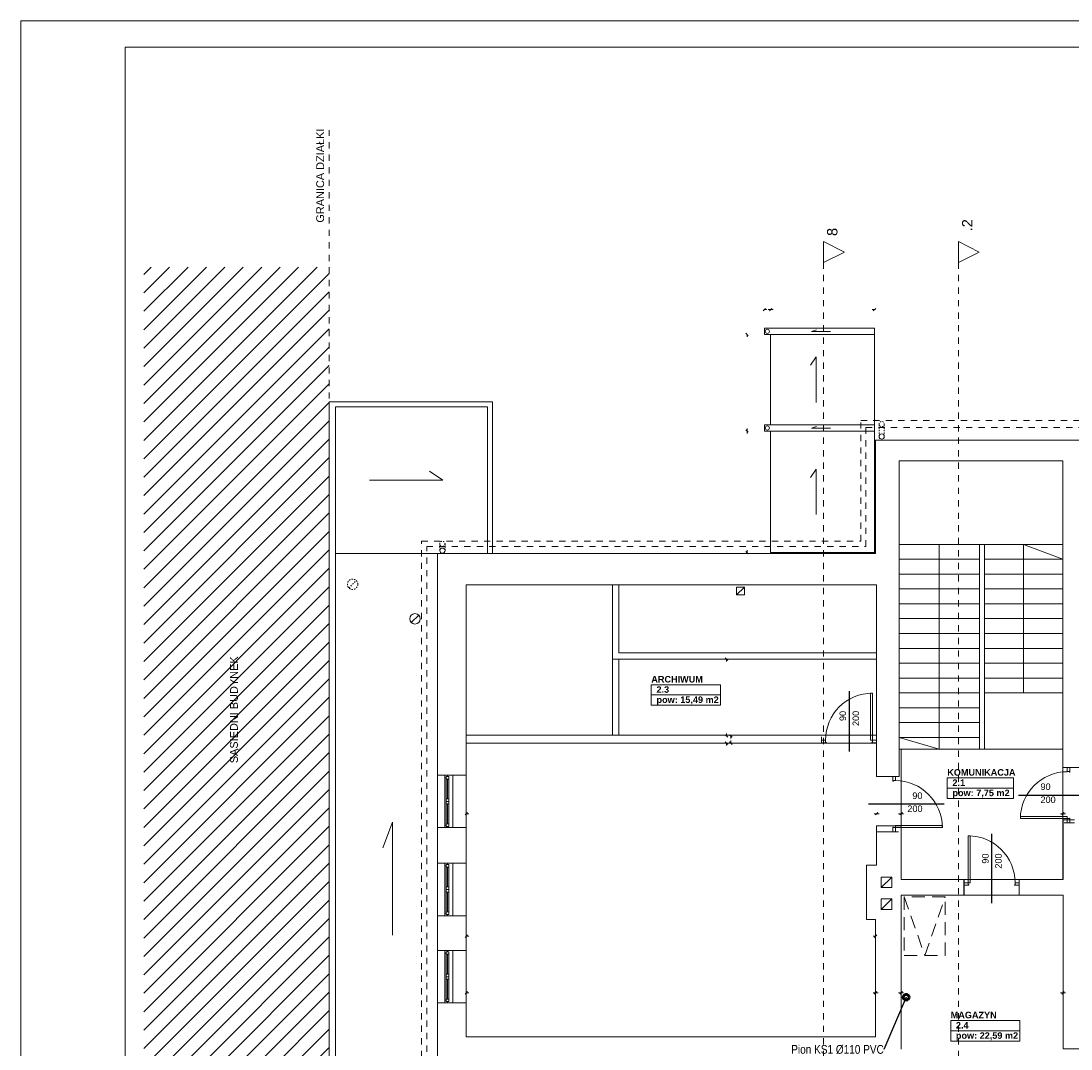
# Model space of a CAD drawing. Header units: millimetres. Extents: x 204754 to 499005, y -178579 to -103222.
# Tile 121 of 178: x 291634 to 311776, y -135940 to -116221. Entities that reach past the tile are written whole.
import ezdxf
from ezdxf import colors
from ezdxf.entities.mleader import LeaderData, LeaderLine
from ezdxf.enums import TextEntityAlignment as Align
from ezdxf.math import Vec2, Vec3

# ---------------------------------------------------------------- set-up
doc = ezdxf.new("R2010")
doc.units = ezdxf.units.MM
doc.header["$MEASUREMENT"] = 0
for name, pattern in [('2', [50, 25, -25]), ('Przerywana', [240, 120, -120]), ('Przerywana długa', [390, 250, -140])]:
    doc.linetypes.add(name, pattern=pattern)
doc.layers.get('0').update_dxf_attribs({"color": 252, "lineweight": 5})
for name, color, linetype, lineweight in [('840-G Znaczniki ogólne_Nr_pióra__3', 252, 'Continuous', 5), ('IS_KS', 34, 'Continuous', 60), ('IS_opisy', 7, 'Continuous', 35), ('Nowe_! NAZWY POM', 252, 'Continuous', 5), ('Nowe_! NAZWY POM_Nr_pióra__19', 252, 'Continuous', 5), ('Nowe_! Tabelka_Nr_pióra__19', 252, 'Continuous', 5), ('Nowe_! Tabelka_Nr_pióra__7', 252, 'Continuous', 5), ('Nowe_220-A Ściany_Nr_pióra__112', 252, 'Continuous', 5), ('Nowe_220-A Ściany_Nr_pióra__93', 252, 'Continuous', 5), ('Nowe_810-G Ogólne_Nr_pióra__187', 252, 'Continuous', 5), ('Nowe_820-G Rysunki Obrazki_Nr_pióra__24', 252, 'Continuous', 5), ('Nowe_820-G Rysunki Obrazki_Nr_pióra__57', 252, 'Continuous', 5), ('Nowe_820-G Rysunki Obrazki_Nr_pióra__84', 252, 'Continuous', 5), ('Nowe_Drzwi ARCHICAD_Nr_pióra__168', 252, 'Continuous', 5), ('Nowe_Metryczki pomieszczeń ARCHICADa_Nr_pióra__13', 252, 'Continuous', 5), ('Nowe_Nowe_220(1)-A Ściany zewnętrzne_Nr_pióra__103', 252, 'Continuous', 5), ('Nowe_Nowe_220(1)-A Ściany zewnętrzne_Nr_pióra__23', 252, 'Continuous', 5), ('Nowe_Nowe_220(1)-A Ściany zewnętrzne_Nr_pióra__3', 252, 'Continuous', 5), ('Nowe_Nowe_220(1)-A Ściany zewnętrzne_Nr_pióra__57', 252, 'Continuous', 5), ('Nowe_Nowe_220(1)-A Ściany zewnętrzne_Nr_pióra__84', 252, 'Continuous', 5), ('Nowe_Okna ARCHICADa_Nr_pióra__112', 252, 'Continuous', 5), ('Nowe_Okna ARCHICADa_Nr_pióra__23', 252, 'Continuous', 5), ('Nowe_Okna ARCHICADa_Nr_pióra__3', 252, 'Continuous', 5), ('Nowe_TABELKA_Nr_pióra__3', 252, 'Continuous', 5), ('Nowe_Znaczniki drzwi ARCHICADa', 252, 'Continuous', 5), ('Nowe_Znaczniki drzwi ARCHICADa_Nr_pióra__111', 252, 'Continuous', 5), ('Nowe_Znaczniki drzwi ARCHICADa_Nr_pióra__141', 252, 'Continuous', 5)]:
    doc.layers.add(name, color=color, linetype=linetype, lineweight=lineweight)
doc.styles.add('GENERATED_STYLE_1', font='arial.ttf')
doc.styles.add('GENERATED_STYLE_2', font='arialbd.ttf')
doc.styles.add('GENERATED_STYLE_4', font='arial.ttf')
doc.styles.add('Opisowy', font='arial.ttf')

# ---------------------------------------------------------------- blocks, each defined once
blk = doc.blocks.new('ARCHIWUM_2.3_33', base_point=(304388, -129051))
at = {"layer": 'Nowe_Metryczki pomieszczeń ARCHICADa_Nr_pióra__13', "color": 7, "linetype": 'Continuous', "lineweight": 13}
for p, q in [((303725, -128953), (303725, -129346)), ((303725, -128953), (305051, -128953)), ((305051, -128953), (305051, -129346)), ((303725, -129149), (305051, -129149)), ((303725, -129346), (305051, -129346))]:
    blk.add_line(p, q, dxfattribs=at)
at = {"layer": 'Nowe_Metryczki pomieszczeń ARCHICADa_Nr_pióra__13', "color": 7, "lineweight": 13, "style": 'GENERATED_STYLE_2'}
for tag, p in [('ROOM_NAME', (303725, -128785)), ('ROOM_NUMBER', (303825, -128982)), ('ROOM_CALC_AREA', (303825, -129178))]:
    blk.add_attdef(tag, text='', height=125, dxfattribs=at).set_placement(p, align=Align.TOP_LEFT)
blk = doc.blocks.new('MAGAZYN_2.4_34', base_point=(310131, -135492))
at = {"layer": 'Nowe_Metryczki pomieszczeń ARCHICADa_Nr_pióra__13', "color": 7, "linetype": 'Continuous', "lineweight": 13}
for p, q in [((309468, -135394), (309468, -135787)), ((309468, -135394), (310794, -135394)), ((310794, -135394), (310794, -135787)), ((309468, -135590), (310794, -135590)), ((309468, -135787), (310794, -135787))]:
    blk.add_line(p, q, dxfattribs=at)
at = {"layer": 'Nowe_Metryczki pomieszczeń ARCHICADa_Nr_pióra__13', "color": 7, "lineweight": 13, "style": 'GENERATED_STYLE_2'}
for tag, p in [('ROOM_NAME', (309468, -135226)), ('ROOM_NUMBER', (309568, -135422)), ('ROOM_CALC_AREA', (309568, -135619))]:
    blk.add_attdef(tag, text='', height=125, dxfattribs=at).set_placement(p, align=Align.TOP_LEFT)
blk = doc.blocks.new('KOMUNIKACJA_2.1_35', base_point=(310039, -130838))
at = {"layer": 'Nowe_Metryczki pomieszczeń ARCHICADa_Nr_pióra__13', "color": 7, "linetype": 'Continuous', "lineweight": 13}
for p, q in [((309402, -130740), (309402, -131133)), ((309402, -130740), (310676, -130740)), ((310676, -130740), (310676, -131133)), ((309402, -130936), (310676, -130936)), ((309402, -131133), (310676, -131133))]:
    blk.add_line(p, q, dxfattribs=at)
at = {"layer": 'Nowe_Metryczki pomieszczeń ARCHICADa_Nr_pióra__13', "color": 7, "lineweight": 13, "style": 'GENERATED_STYLE_2'}
for tag, p in [('ROOM_NAME', (309402, -130572)), ('ROOM_NUMBER', (309502, -130769)), ('ROOM_CALC_AREA', (309502, -130965))]:
    blk.add_attdef(tag, text='', height=125, dxfattribs=at).set_placement(p, align=Align.TOP_LEFT)
blk = doc.blocks.new('D Marker 11_2')
at = {"layer": 'Nowe_Znaczniki drzwi ARCHICADa_Nr_pióra__111', "color": 7, "linetype": 'Continuous', "lineweight": 25}
blk.add_line((0, 876), (0, -279), dxfattribs=at)
at = {"layer": 'Nowe_Znaczniki drzwi ARCHICADa_Nr_pióra__141', "color": 7, "lineweight": 25, "style": 'GENERATED_STYLE_1'}
for tag, p in [('AC_MarkerText_4', (-20, 305)), ('AC_WIDO_B_SIZE', (230, 210))]:
    blk.add_attdef(tag, text='', height=125, rotation=90, dxfattribs=at).set_placement(p, align=Align.BOTTOM_LEFT)
blk = doc.blocks.new('D Marker 11_9')
at = {"layer": 'Nowe_Znaczniki drzwi ARCHICADa_Nr_pióra__111', "color": 7, "linetype": 'Continuous', "lineweight": 25}
blk.add_line((0, -1296), (0, 154), dxfattribs=at)
at = {"layer": 'Nowe_Znaczniki drzwi ARCHICADa_Nr_pióra__141', "color": 7, "lineweight": 25, "style": 'GENERATED_STYLE_1'}
for tag, p in [('AC_WIDO_B_SIZE', (-230, -548)), ('AC_MarkerText_4', (20, -643))]:
    blk.add_attdef(tag, text='', height=125, rotation=270, dxfattribs=at).set_placement(p, align=Align.BOTTOM_LEFT)
blk = doc.blocks.new('D Marker 11_10')
at = {"layer": 'Nowe_Znaczniki drzwi ARCHICADa_Nr_pióra__111', "color": 7, "linetype": 'Continuous', "lineweight": 25}
blk.add_line((0, -1076), (0, 154), dxfattribs=at)
at = {"layer": 'Nowe_Znaczniki drzwi ARCHICADa_Nr_pióra__141', "color": 7, "lineweight": 25, "style": 'GENERATED_STYLE_1'}
for tag, p in [('AC_MarkerText_4', (-20, -613)), ('AC_WIDO_B_SIZE', (230, -613))]:
    blk.add_attdef(tag, text='', height=125, rotation=90, dxfattribs=at).set_placement(p, align=Align.BOTTOM_LEFT)
blk = doc.blocks.new('D Marker 11_11')
at = {"layer": 'Nowe_Znaczniki drzwi ARCHICADa_Nr_pióra__111', "color": 7, "linetype": 'Continuous', "lineweight": 25}
blk.add_line((0, -1176), (0, 154), dxfattribs=at)
at = {"layer": 'Nowe_Znaczniki drzwi ARCHICADa_Nr_pióra__141', "color": 7, "lineweight": 25, "style": 'GENERATED_STYLE_1'}
for tag, p in [('AC_WIDO_B_SIZE', (-230, -428)), ('AC_MarkerText_4', (20, -523))]:
    blk.add_attdef(tag, text='', height=125, rotation=270, dxfattribs=at).set_placement(p, align=Align.BOTTOM_LEFT)
blk = doc.blocks.new('podkład 20251118')
at = {"color": 252, "lineweight": 5}
for p, q in [((307028, -120453), (307028, -120853)), ((307428, -120653), (307028, -120453)), ((309617, -120453), (309617, -120853)), ((310017, -120653), (309617, -120453)), ((307028, -120853), (307428, -120653)), ((309617, -120853), (310017, -120653))]:
    blk.add_line(p, q, dxfattribs=at)
at = {"color": 252, "linetype": 'Continuous', "lineweight": 5}
for p, q in [((305918, -121733), (305870, -121781)), ((305894, -121757), (305941, -121757)), ((306014, -121757), (305966, -121757)), ((305990, -121781), (306038, -121733)), ((306038, -121733), (305990, -121781)), ((306014, -121757), (306061, -121757)), ((308008, -121757), (307960, -121757)), ((307984, -121781), (308031, -121733)), ((305584, -122258), (305537, -122210)), ((305561, -122234), (305561, -122281)), ((305584, -124111), (305537, -124064)), ((305537, -124064), (305584, -124111)), ((305561, -124088), (305561, -124040)), ((305561, -124088), (305561, -124135)), ((305537, -126395), (305584, -126442)), ((305561, -126418), (305561, -126371)), ((305191, -128485), (305144, -128438)), ((305168, -128461), (305168, -128509)), ((305144, -129911), (305191, -129958)), ((305168, -129934), (305168, -129887)), ((305275, -129958), (305227, -129911)), ((305191, -130096), (305144, -130048)), ((305168, -130072), (305168, -130119)), ((305227, -130048), (305275, -130096)), ((305251, -129934), (305251, -129982)), ((305251, -130072), (305251, -130024)), ((300201, -131402), (300153, -131449)), ((300177, -131426), (300225, -131426)), ((308048, -131426), (308001, -131426)), ((308024, -131449), (308072, -131402)), ((308072, -131402), (308024, -131449)), ((308048, -131426), (308096, -131426)), ((308517, -131426), (308470, -131426)), ((308493, -131449), (308541, -131402)), ((308541, -131402), (308493, -131449)), ((308517, -131426), (308565, -131426)), ((311625, -131426), (311577, -131426)), ((311601, -131449), (311648, -131402)), ((311648, -131402), (311601, -131449)), ((311625, -131426), (311672, -131426)), ((300201, -133751), (300153, -133799)), ((300177, -133775), (300225, -133775)), ((308027, -133775), (307980, -133775)), ((308003, -133799), (308051, -133751)), ((300201, -134840), (300153, -134888)), ((300177, -134864), (300225, -134864)), ((308027, -134864), (307980, -134864)), ((308003, -134888), (308051, -134840)), ((308051, -134840), (308003, -134888)), ((308027, -134864), (308075, -134864)), ((308517, -134864), (308470, -134864)), ((308493, -134888), (308541, -134840)), ((308541, -134840), (308493, -134888)), ((308517, -134864), (308565, -134864)), ((311625, -134864), (311577, -134864)), ((311601, -134888), (311648, -134840)), ((311648, -134840), (311601, -134888)), ((311625, -134864), (311672, -134864))]:
    blk.add_line(p, q, dxfattribs=at)
at = {"layer": '840-G Znaczniki ogólne_Nr_pióra__3', "color": 252, "linetype": 'Continuous', "lineweight": 5}
for p, q in [((307028, -120453), (307028, -120853)), ((307428, -120653), (307028, -120453)), ((309617, -120453), (309617, -120853)), ((310017, -120653), (309617, -120453)), ((307028, -120853), (307428, -120653)), ((309617, -120853), (310017, -120653))]:
    blk.add_line(p, q, dxfattribs=at)
at = {"layer": '840-G Znaczniki ogólne_Nr_pióra__3', "color": 252, "linetype": 'Przerywana', "lineweight": 5}
for p, q in [((307028, -120853), (307028, -143189)), ((309617, -120853), (309617, -143189))]:
    blk.add_line(p, q, dxfattribs=at)
at = {"layer": 'Nowe_! NAZWY POM_Nr_pióra__19', "color": 252, "linetype": 'Continuous', "lineweight": 5}
for p, q in [((302983, -127038), (300177, -127038)), ((300177, -127038), (300177, -129772)), ((302983, -128461), (302983, -127038)), ((308048, -128461), (302983, -128461)), ((308048, -129922), (308048, -128461)), ((300177, -129772), (300177, -129922)), ((300177, -129922), (308048, -129922)), ((311618, -130190), (308517, -130190)), ((308517, -130190), (308517, -132690)), ((311618, -132690), (311618, -130190)), ((308517, -132690), (311618, -132690)), ((311625, -132990), (308517, -132990)), ((308517, -132990), (308517, -135945)), ((311625, -135935), (311625, -132990)), ((319017, -135935), (311625, -135935))]:
    blk.add_line(p, q, dxfattribs=at)
at = {"layer": 'Nowe_! Tabelka_Nr_pióra__19', "color": 252, "linetype": 'Continuous', "lineweight": 5}
for p in [(333634, -116221), (291634, -145921)]:
    blk.add_line(p, (291634, -116221), dxfattribs=at)
at = {"layer": 'Nowe_! Tabelka_Nr_pióra__7', "color": 252, "linetype": 'Continuous', "lineweight": 5}
for p in [(333134, -116721), (293634, -145421)]:
    blk.add_line(p, (293634, -116721), dxfattribs=at)
at = {"layer": 'Nowe_220-A Ściany_Nr_pióra__112', "color": 252, "linetype": 'Continuous', "lineweight": 5}
for p, q in [((299816, -130686), (299766, -130686)), ((299916, -130686), (299816, -130686)), ((299816, -131694), (299766, -131694)), ((299916, -131694), (299816, -131694)), ((299816, -132376), (299766, -132376)), ((299916, -132376), (299816, -132376)), ((299816, -133384), (299766, -133384)), ((299916, -133384), (299816, -133384)), ((299816, -134049), (299766, -134049)), ((299916, -134049), (299816, -134049)), ((299816, -135056), (299766, -135056)), ((299916, -135056), (299816, -135056))]:
    blk.add_line(p, q, dxfattribs=at)
at = {"layer": 'Nowe_220-A Ściany_Nr_pióra__93', "color": 252, "linetype": 'Continuous', "lineweight": 5}
for p, q in [((306988, -129954), (306988, -130014)), ((306988, -130014), (306988, -130064)), ((306988, -130064), (306988, -130079)), ((308048, -129954), (308048, -130014)), ((308048, -130014), (308048, -130064)), ((308048, -130064), (308048, -130079)), ((308358, -130712), (308048, -130712)), ((308408, -130712), (308358, -130712)), ((308468, -130712), (308408, -130712)), ((311645, -130540), (311705, -130540)), ((311705, -130540), (311755, -130540)), ((311755, -130540), (311845, -130540)), ((311645, -131600), (311705, -131600)), ((311705, -131600), (311755, -131600)), ((311755, -131600), (311845, -131600)), ((308358, -131772), (308048, -131772)), ((308408, -131772), (308358, -131772)), ((308468, -131772), (308408, -131772)), ((309723, -132690), (309723, -132750)), ((310783, -132690), (310783, -132750)), ((309723, -132750), (309723, -132800)), ((309723, -132800), (309723, -132990)), ((310783, -132750), (310783, -132800)), ((310783, -132800), (310783, -132990))]:
    blk.add_line(p, q, dxfattribs=at)
at = {"layer": 'Nowe_810-G Ogólne_Nr_pióra__187', "color": 252, "linetype": 'Continuous', "lineweight": 5}
for p, q in [((293989, -121083), (294131, -120941)), ((293989, -121436), (294484, -120941)), ((293989, -121790), (294838, -120941)), ((293989, -122143), (295192, -120941)), ((293989, -122497), (295545, -120941)), ((293989, -122850), (295899, -120941)), ((293989, -123204), (296252, -120941)), ((293989, -123557), (296606, -120941)), ((293989, -123911), (296959, -120941)), ((293989, -124265), (297313, -120941)), ((293989, -124618), (297545, -121062)), ((293989, -124972), (297545, -121415)), ((293989, -125325), (297545, -121769)), ((293989, -125679), (297545, -122123)), ((293989, -126032), (297545, -122476)), ((293989, -126386), (297545, -122830)), ((293989, -126739), (297545, -123183)), ((293989, -127093), (297545, -123537)), ((293989, -127447), (297545, -123890)), ((293989, -127800), (297545, -124244)), ((293989, -128154), (297545, -124597)), ((293989, -128507), (297545, -124951)), ((293989, -128861), (297545, -125305)), ((293989, -129214), (297545, -125658)), ((293989, -129568), (297545, -126012)), ((293989, -129921), (297545, -126365)), ((293989, -130275), (297545, -126719)), ((293989, -130629), (297545, -127072)), ((293989, -130982), (297545, -127426)), ((293989, -131336), (297545, -127779)), ((293989, -131689), (297545, -128133)), ((293989, -132043), (297545, -128487)), ((293989, -132396), (297545, -128840)), ((293989, -132750), (297545, -129194)), ((293989, -133103), (297545, -129547)), ((293989, -133457), (297545, -129901)), ((293989, -133811), (297545, -130254)), ((293989, -134164), (297545, -130608)), ((293989, -134518), (297545, -130961)), ((293989, -134871), (297545, -131315)), ((293989, -135225), (297545, -131668)), ((293989, -135578), (297545, -132022)), ((293989, -135932), (297545, -132376)), ((293989, -136285), (297545, -132729)), ((293989, -136639), (297545, -133083)), ((293989, -136993), (297545, -133436)), ((293989, -137346), (297545, -133790)), ((293989, -137700), (297545, -134143)), ((293989, -138053), (297545, -134497)), ((293989, -138407), (297545, -134850)), ((293989, -138760), (297545, -135204)), ((293989, -139114), (297545, -135558)), ((294094, -139362), (297545, -135911))]:
    blk.add_line(p, q, dxfattribs=at)
at = {"layer": 'Nowe_820-G Rysunki Obrazki_Nr_pióra__24', "color": 7, "linetype": 'Continuous', "lineweight": 15}
for p, q in [((305977, -126438), (306074, -126438)), ((299121, -127759), (299263, -127617))]:
    blk.add_line(p, q, dxfattribs=at)
at = {"layer": 'Nowe_820-G Rysunki Obrazki_Nr_pióra__24', "color": 7, "linetype": '2', "lineweight": 15}
blk.add_line((297924, -127097), (298066, -126955), dxfattribs=at)
blk.add_circle((297995, -127026), 100, dxfattribs=at)
at = {"layer": 'Nowe_820-G Rysunki Obrazki_Nr_pióra__24', "color": 7, "linetype": 'Continuous', "lineweight": 15}
blk.add_circle((299192, -127688), 100, dxfattribs=at)
at = {"layer": 'Nowe_820-G Rysunki Obrazki_Nr_pióra__57', "color": 252, "linetype": 'Continuous', "lineweight": 5}
for p, q in [((308008, -122234), (306014, -122234)), ((306014, -122234), (306014, -123968)), ((308008, -124088), (308008, -122234)), ((306014, -123928), (306014, -123968)), ((306014, -124088), (306014, -126418)), ((306014, -124088), (308008, -124088)), ((308008, -124088), (308008, -126270)), ((308008, -124438), (308008, -126438))]:
    blk.add_line(p, q, dxfattribs=at)
at = {"layer": 'Nowe_820-G Rysunki Obrazki_Nr_pióra__84', "color": 252, "linetype": 'Continuous', "lineweight": 5}
for p, q in [((305894, -122114), (305894, -122234)), ((305894, -122114), (308008, -122114)), ((305894, -122234), (306027, -122234)), ((308008, -122114), (308008, -122234)), ((305894, -123968), (308008, -123968)), ((305894, -123968), (305894, -124088)), ((306014, -124088), (305894, -124088)), ((306014, -126418), (308008, -126418))]:
    blk.add_line(p, q, dxfattribs=at)
for centre in [(305951, -122175), (305951, -124029)]:
    blk.add_circle(centre, 40, dxfattribs=at)
at = {"layer": 'Nowe_Drzwi ARCHICAD_Nr_pióra__168', "color": 252, "linetype": 'Continuous', "lineweight": 5}
for p, q in [((307968, -129114), (307928, -129114)), ((307928, -129114), (307928, -130014)), ((307968, -130014), (307968, -129114)), ((306988, -130014), (306988, -130064)), ((307068, -130014), (306988, -130014)), ((306988, -130014), (306988, -130064)), ((306988, -130064), (307068, -130064)), ((307068, -130054), (307068, -130014)), ((307078, -130054), (307068, -130054)), ((307068, -130064), (307078, -130064)), ((307078, -130064), (307078, -130054)), ((307928, -130014), (307968, -130014)), ((307968, -130054), (307958, -130054)), ((307958, -130054), (307958, -130064)), ((307958, -130064), (307968, -130064)), ((307968, -130014), (307968, -130054)), ((308048, -130014), (307968, -130014)), ((307968, -130064), (308048, -130064)), ((308048, -130064), (308048, -130014)), ((308048, -130014), (308048, -130064)), ((308408, -130712), (308358, -130712)), ((308358, -130712), (308358, -130792)), ((308408, -130712), (308358, -130712)), ((308408, -130792), (308408, -130712)), ((311705, -130540), (311755, -130540)), ((311705, -130620), (311705, -130540)), ((311705, -130540), (311755, -130540)), ((311745, -130620), (311705, -130620)), ((311745, -130630), (311745, -130620)), ((311755, -130630), (311745, -130630)), ((311755, -130540), (311755, -130620)), ((311755, -130620), (311755, -130630)), ((308358, -130792), (308358, -130802)), ((308358, -130802), (308368, -130802)), ((308368, -130792), (308408, -130792)), ((308368, -130802), (308368, -130792)), ((310805, -131520), (310805, -131480)), ((310805, -131480), (311705, -131480)), ((311705, -131520), (310805, -131520)), ((311705, -131480), (311705, -131520)), ((311705, -131520), (311745, -131520)), ((311705, -131600), (311705, -131520)), ((311745, -131520), (311745, -131510)), ((311745, -131510), (311755, -131510)), ((311755, -131510), (311755, -131520)), ((311755, -131520), (311755, -131600)), ((308368, -131682), (308358, -131682)), ((308358, -131682), (308358, -131692)), ((308358, -131692), (308358, -131772)), ((308368, -131692), (308368, -131682)), ((308408, -131692), (308368, -131692)), ((309308, -131652), (308408, -131652)), ((308408, -131652), (308408, -131692)), ((308408, -131772), (308408, -131692)), ((308408, -131692), (309308, -131692)), ((309308, -131692), (309308, -131652)), ((311755, -131600), (311705, -131600)), ((311705, -131600), (311755, -131600)), ((308358, -131772), (308408, -131772)), ((308408, -131772), (308358, -131772)), ((309803, -131850), (309843, -131850)), ((309803, -132750), (309803, -131850)), ((309843, -131850), (309843, -132750)), ((309723, -132800), (309723, -132750)), ((309723, -132750), (309803, -132750)), ((309723, -132750), (309723, -132800)), ((309803, -132800), (309723, -132800)), ((309803, -132750), (309803, -132790)), ((309843, -132750), (309803, -132750)), ((309803, -132790), (309813, -132790)), ((309813, -132800), (309803, -132800)), ((309813, -132790), (309813, -132800)), ((310693, -132800), (310693, -132790)), ((310693, -132790), (310703, -132790)), ((310703, -132800), (310693, -132800)), ((310703, -132790), (310703, -132750)), ((310703, -132750), (310783, -132750)), ((310783, -132800), (310703, -132800)), ((310783, -132750), (310783, -132800)), ((310783, -132750), (310783, -132800))]:
    blk.add_line(p, q, dxfattribs=at)
for centre, major_axis, start_param, end_param in [((307968, -130014), (-636, 636), -0.785398, 0.785398), ((308408, -131692), (636, 636), 5.497787, 7.068583)]:
    blk.add_ellipse(centre, major_axis=major_axis, ratio=1, start_param=start_param, end_param=end_param, dxfattribs=at)
at = {"layer": 'Nowe_Drzwi ARCHICAD_Nr_pióra__168', "color": 252, "linetype": 'Continuous', "lineweight": 5, "extrusion": (0, 0, -1)}
for centre, major_axis, start_param, end_param in [((311705, -131520), (-636, 636), 5.497787, 7.068583), ((309803, -132750), (636, 636), -0.785398, 0.785398)]:
    blk.add_ellipse(centre, major_axis=major_axis, ratio=1, start_param=start_param, end_param=end_param, dxfattribs=at)
at = {"layer": 'Nowe_Nowe_220(1)-A Ściany zewnętrzne_Nr_pióra__103', "color": 252, "linetype": 'Przerywana', "lineweight": 5}
for p, q in [((307743, -126200), (307743, -123885)), ((307743, -123885), (312353, -123885)), ((307743, -126200), (307743, -123885)), ((307843, -126300), (307843, -124018)), ((307843, -124018), (312253, -124018)), ((307843, -126300), (307843, -124018)), ((299317, -139692), (299317, -126200)), ((299317, -126200), (307743, -126200)), ((299417, -139592), (299417, -126300)), ((299417, -126300), (307843, -126300))]:
    blk.add_line(p, q, dxfattribs=at)
at = {"layer": 'Nowe_Nowe_220(1)-A Ściany zewnętrzne_Nr_pióra__103', "color": 252, "linetype": '2', "lineweight": 5}
for p, q in [((308095, -124191), (308095, -123953)), ((308195, -124191), (308195, -123953)), ((299668, -126380), (299668, -126250)), ((299768, -126380), (299768, -126250))]:
    blk.add_line(p, q, dxfattribs=at)
for centre in [(308145, -123953), (299718, -126250)]:
    blk.add_circle(centre, 50, dxfattribs=at)
at = {"layer": 'Nowe_Nowe_220(1)-A Ściany zewnętrzne_Nr_pióra__23', "color": 252, "linetype": 'Przerywana', "lineweight": 5}
blk.add_line((297545, -143625), (297545, -118317), dxfattribs=at)
at = {"layer": 'Nowe_Nowe_220(1)-A Ściany zewnętrzne_Nr_pióra__3', "color": 252, "linetype": 'Continuous', "lineweight": 5}
for p, q in [((305510, -127081), (305360, -127081)), ((305360, -127081), (305360, -127231)), ((305360, -127231), (305510, -127081)), ((305510, -127231), (305510, -127081)), ((305360, -127231), (305510, -127231)), ((308337, -132642), (308137, -132642)), ((308137, -132642), (308137, -132842)), ((308137, -132842), (308337, -132642)), ((308337, -132842), (308337, -132642)), ((308137, -132842), (308337, -132842)), ((308337, -133062), (308137, -133062)), ((308137, -133062), (308137, -133262)), ((308137, -133262), (308337, -133062)), ((308337, -133262), (308337, -133062)), ((308137, -133262), (308337, -133262))]:
    blk.add_line(p, q, dxfattribs=at)
for centre in [(308145, -124191), (299718, -126380)]:
    blk.add_circle(centre, 50, dxfattribs=at)
at = {"layer": 'Nowe_Nowe_220(1)-A Ściany zewnętrzne_Nr_pióra__57', "color": 252, "linetype": 'Continuous', "lineweight": 5}
for p, q in [((300681, -123523), (297545, -123523)), ((297545, -123523), (297545, -139362)), ((300581, -123623), (297665, -123623)), ((297665, -123623), (297665, -139262)), ((300581, -126438), (300581, -123623)), ((300681, -126438), (300681, -123523)), ((308028, -124260), (308028, -126438)), ((308028, -124260), (312028, -124260)), ((308478, -124660), (308478, -130712)), ((308478, -124660), (311618, -124660)), ((311618, -124660), (311618, -130540)), ((299729, -125031), (299469, -124856)), ((298320, -125031), (299729, -125031)), ((308478, -126260), (311618, -126260)), ((309248, -126260), (309248, -130190)), ((310018, -126260), (310018, -130190)), ((310118, -126260), (310118, -130190)), ((310868, -129110), (310868, -126260)), ((310868, -126260), (311618, -126545)), ((299627, -126438), (297665, -126438)), ((299618, -126438), (308028, -126438)), ((299627, -139392), (299627, -126438)), ((310018, -126545), (308478, -126545)), ((311618, -126545), (310118, -126545)), ((310018, -126830), (308478, -126830)), ((311618, -126830), (310118, -126830)), ((300177, -127038), (300177, -135705)), ((300177, -127038), (308048, -127038)), ((302983, -129922), (302983, -127038)), ((303103, -127038), (303103, -128341)), ((304887, -127038), (305707, -127038)), ((308048, -127038), (308048, -130712)), ((310018, -127115), (308478, -127115)), ((311618, -127115), (310118, -127115)), ((310018, -127400), (308478, -127400)), ((311618, -127400), (310118, -127400)), ((310018, -127685), (308478, -127685)), ((311618, -127685), (310118, -127685)), ((310018, -127970), (308478, -127970)), ((311618, -127970), (310118, -127970)), ((310018, -128255), (308478, -128255)), ((311618, -128255), (310118, -128255)), ((302983, -128461), (302983, -129922)), ((303103, -128341), (308048, -128341)), ((308048, -128461), (303103, -128461)), ((303103, -128461), (303103, -129922)), ((310018, -128540), (308478, -128540)), ((311618, -128540), (310118, -128540)), ((310018, -128825), (308478, -128825)), ((311618, -128825), (310118, -128825)), ((310018, -129110), (308478, -129110)), ((311618, -129110), (310118, -129110)), ((310018, -129395), (308478, -129395)), ((310018, -129680), (308478, -129680)), ((300177, -129934), (300177, -129858)), ((300177, -129858), (300177, -129934)), ((308048, -129922), (300177, -129922)), ((308048, -130072), (300177, -130072)), ((310018, -129965), (308478, -129965)), ((309248, -130190), (308478, -129965)), ((308478, -130190), (311618, -130190)), ((310118, -130190), (311618, -130190)), ((299627, -130686), (300177, -130686)), ((308478, -130712), (308048, -130712)), ((311618, -130540), (311967, -130540)), ((298760, -131588), (298576, -132080)), ((298760, -133758), (298760, -131588)), ((299627, -131694), (300177, -131694)), ((308048, -131662), (308048, -132415)), ((308517, -131662), (308048, -131662)), ((308517, -132690), (308517, -131662)), ((311625, -131545), (311845, -131545)), ((311625, -132690), (311625, -131545)), ((300177, -135355), (300177, -132328)), ((299627, -132376), (300177, -132376)), ((308048, -132415), (307854, -132415)), ((307854, -133455), (307854, -132415)), ((308517, -132690), (311625, -132690)), ((309727, -132990), (309727, -132690)), ((308517, -132990), (311625, -132990)), ((308517, -135945), (308517, -132990)), ((311625, -135370), (311625, -132990)), ((299627, -133384), (300177, -133384)), ((308027, -133455), (307854, -133455)), ((308027, -135705), (308027, -133455)), ((299627, -134049), (300177, -134049)), ((299627, -135056), (300177, -135056)), ((311625, -135935), (311625, -135370)), ((308027, -135705), (300177, -135705)), ((311625, -135935), (320165, -135935))]:
    blk.add_line(p, q, dxfattribs=at)
at = {"layer": 'Nowe_Nowe_220(1)-A Ściany zewnętrzne_Nr_pióra__57', "color": 252, "linetype": 'Przerywana długa', "lineweight": 5}
for p, q in [((309364, -133019), (308578, -133019)), ((308578, -133019), (308578, -134146)), ((308578, -133019), (308971, -134146)), ((308971, -134146), (309364, -133019)), ((309364, -134146), (309364, -133019)), ((308578, -134146), (309364, -134146))]:
    blk.add_line(p, q, dxfattribs=at)
at = {"layer": 'Nowe_Nowe_220(1)-A Ściany zewnętrzne_Nr_pióra__84', "color": 252, "linetype": 'Continuous', "lineweight": 5}
for p, q in [((306799, -122174), (306896, -122144)), ((307162, -122174), (306799, -122174)), ((306889, -122664), (306781, -122825)), ((306889, -123537), (306889, -122664)), ((306799, -124029), (306896, -123999)), ((307162, -124029), (306799, -124029)), ((306889, -124816), (306781, -124978)), ((306889, -125690), (306889, -124816))]:
    blk.add_line(p, q, dxfattribs=at)
at = {"layer": 'Nowe_Okna ARCHICADa_Nr_pióra__112', "color": 252, "linetype": 'Continuous', "lineweight": 5}
for p, q in [((299816, -130686), (299766, -130686)), ((299816, -130686), (299766, -130686)), ((299916, -130686), (299816, -130686)), ((299816, -131694), (299766, -131694)), ((299816, -131694), (299766, -131694)), ((299916, -131694), (299816, -131694)), ((299816, -132376), (299766, -132376)), ((299816, -132376), (299766, -132376)), ((299916, -132376), (299816, -132376)), ((299816, -133384), (299766, -133384)), ((299816, -133384), (299766, -133384)), ((299916, -133384), (299816, -133384)), ((299816, -134049), (299766, -134049)), ((299816, -134049), (299766, -134049)), ((299916, -134049), (299816, -134049)), ((299816, -135056), (299766, -135056)), ((299816, -135056), (299766, -135056)), ((299916, -135056), (299816, -135056))]:
    blk.add_line(p, q, dxfattribs=at)
at = {"layer": 'Nowe_Okna ARCHICADa_Nr_pióra__23', "color": 252, "linetype": 'Continuous', "lineweight": 5}
for p, q in [((299766, -130686), (299766, -130736)), ((299791, -130736), (299791, -130711)), ((299791, -130711), (299816, -130711)), ((299791, -130711), (299791, -130761)), ((299841, -130711), (299791, -130711)), ((299816, -130711), (299816, -130686)), ((299841, -130761), (299841, -130711)), ((299766, -130736), (299791, -130736)), ((299791, -130761), (299841, -130761)), ((299791, -130761), (299791, -131140)), ((299816, -131140), (299816, -130761)), ((299841, -131140), (299841, -130761)), ((299841, -131140), (299791, -131140)), ((299791, -131140), (299791, -131190)), ((299791, -131190), (299791, -131240)), ((299841, -131190), (299791, -131190)), ((299791, -131190), (299841, -131190)), ((299791, -131240), (299841, -131240)), ((299791, -131240), (299791, -131619)), ((299816, -131619), (299816, -131240)), ((299841, -131190), (299841, -131140)), ((299841, -131240), (299841, -131190)), ((299841, -131619), (299841, -131240)), ((299791, -131644), (299766, -131644)), ((299766, -131644), (299766, -131694)), ((299841, -131619), (299791, -131619)), ((299791, -131619), (299791, -131669)), ((299791, -131669), (299791, -131644)), ((299816, -131669), (299791, -131669)), ((299791, -131669), (299841, -131669)), ((299816, -131694), (299816, -131669)), ((299841, -131669), (299841, -131619)), ((299766, -132376), (299766, -132426)), ((299766, -132426), (299791, -132426)), ((299791, -132426), (299791, -132401)), ((299791, -132401), (299816, -132401)), ((299791, -132401), (299791, -132451)), ((299841, -132401), (299791, -132401)), ((299791, -132451), (299841, -132451)), ((299791, -132451), (299791, -132830)), ((299816, -132401), (299816, -132376)), ((299816, -132830), (299816, -132451)), ((299841, -132451), (299841, -132401)), ((299841, -132830), (299841, -132451)), ((299841, -132830), (299791, -132830)), ((299791, -132830), (299791, -132880)), ((299791, -132880), (299791, -132930)), ((299841, -132880), (299791, -132880)), ((299791, -132880), (299841, -132880)), ((299791, -132930), (299841, -132930)), ((299791, -132930), (299791, -133309)), ((299816, -133309), (299816, -132930)), ((299841, -132880), (299841, -132830)), ((299841, -132930), (299841, -132880)), ((299841, -133309), (299841, -132930)), ((299791, -133334), (299766, -133334)), ((299766, -133334), (299766, -133384)), ((299841, -133309), (299791, -133309)), ((299791, -133309), (299791, -133359)), ((299791, -133359), (299791, -133334)), ((299841, -133359), (299841, -133309)), ((299816, -133359), (299791, -133359)), ((299791, -133359), (299841, -133359)), ((299816, -133384), (299816, -133359)), ((299766, -134049), (299766, -134099)), ((299766, -134099), (299791, -134099)), ((299791, -134099), (299791, -134074)), ((299791, -134074), (299816, -134074)), ((299791, -134074), (299791, -134124)), ((299841, -134074), (299791, -134074)), ((299791, -134124), (299841, -134124)), ((299791, -134124), (299791, -134503)), ((299816, -134074), (299816, -134049)), ((299816, -134503), (299816, -134124)), ((299841, -134124), (299841, -134074)), ((299841, -134503), (299841, -134124)), ((299841, -134503), (299791, -134503)), ((299791, -134503), (299791, -134553)), ((299841, -134553), (299841, -134503)), ((299791, -134553), (299791, -134603)), ((299841, -134553), (299791, -134553)), ((299791, -134553), (299841, -134553)), ((299791, -134603), (299841, -134603)), ((299791, -134603), (299791, -134981)), ((299816, -134981), (299816, -134603)), ((299841, -134603), (299841, -134553)), ((299841, -134981), (299841, -134603)), ((299791, -135006), (299766, -135006)), ((299766, -135006), (299766, -135056)), ((299841, -134981), (299791, -134981)), ((299791, -134981), (299791, -135031)), ((299791, -135031), (299791, -135006)), ((299816, -135031), (299791, -135031)), ((299791, -135031), (299841, -135031)), ((299816, -135056), (299816, -135031)), ((299841, -135031), (299841, -134981))]:
    blk.add_line(p, q, dxfattribs=at)
at = {"layer": 'Nowe_Okna ARCHICADa_Nr_pióra__3', "color": 252, "linetype": 'Continuous', "lineweight": 5}
for p, q in [((299766, -131694), (299766, -130686)), ((299916, -131694), (299916, -130686)), ((299766, -130736), (299766, -131190)), ((299841, -131140), (299841, -130761)), ((299766, -131190), (299766, -131644)), ((299841, -131619), (299841, -131240)), ((299766, -133384), (299766, -132376)), ((299766, -132426), (299766, -132880)), ((299841, -132830), (299841, -132451)), ((299916, -133384), (299916, -132376)), ((299766, -132880), (299766, -133334)), ((299841, -133309), (299841, -132930)), ((299766, -135056), (299766, -134049)), ((299766, -134099), (299766, -134553)), ((299841, -134503), (299841, -134124)), ((299916, -135056), (299916, -134049)), ((299766, -134553), (299766, -135006)), ((299841, -134981), (299841, -134603))]:
    blk.add_line(p, q, dxfattribs=at)
at = {"layer": 'Nowe_! NAZWY POM', "color": 7, "linetype": 'Continuous', "lineweight": 13}
for name, p, values in [('ARCHIWUM_2.3_33', (304388, -129051), {'ROOM_NAME': 'ARCHIWUM', 'ROOM_NUMBER': '2.3', 'ROOM_CALC_AREA': 'pow: 15,49 m2'}), ('KOMUNIKACJA_2.1_35', (310039, -130838), {'ROOM_NAME': 'KOMUNIKACJA', 'ROOM_NUMBER': '2.1', 'ROOM_CALC_AREA': 'pow: 7,75 m2'}), ('MAGAZYN_2.4_34', (310131, -135492), {'ROOM_NAME': 'MAGAZYN', 'ROOM_NUMBER': '2.4', 'ROOM_CALC_AREA': 'pow: 22,59 m2'})]:
    blk.add_blockref(name, p, dxfattribs=at).add_auto_attribs(values)
at = {"layer": 'Nowe_Znaczniki drzwi ARCHICADa', "color": 7, "linetype": 'Continuous', "lineweight": 25}
blk.add_blockref('D Marker 11_2', (307518, -129954), dxfattribs=at).add_auto_attribs({'AC_MarkerText_4': '90', 'AC_WIDO_B_SIZE': '200'})
ref = blk.add_blockref('D Marker 11_10', (311845, -131070), dxfattribs=dict(at, rotation=270))
ref.add_attrib('AC_MarkerText_4', '90', dxfattribs={"layer": 'Nowe_Znaczniki drzwi ARCHICADa_Nr_pióra__141', "color": 7, "lineweight": 25, "height": 125, "rotation": 360, "style": 'GENERATED_STYLE_1'}).set_placement((311191, -131009), align=Align.BOTTOM_LEFT)
ref.add_attrib('AC_WIDO_B_SIZE', '200', dxfattribs={"layer": 'Nowe_Znaczniki drzwi ARCHICADa_Nr_pióra__141', "color": 7, "lineweight": 25, "height": 125, "rotation": 360, "style": 'GENERATED_STYLE_1'}).set_placement((311191, -131259), align=Align.BOTTOM_LEFT)
ref = blk.add_blockref('D Marker 11_9', (308048, -131242), dxfattribs=dict(at, rotation=90))
ref.add_attrib('AC_MarkerText_4', '90', dxfattribs={"layer": 'Nowe_Znaczniki drzwi ARCHICADa_Nr_pióra__141', "color": 7, "lineweight": 25, "height": 125, "rotation": 360, "style": 'GENERATED_STYLE_1'}).set_placement((308732, -131181), align=Align.BOTTOM_LEFT)
ref.add_attrib('AC_WIDO_B_SIZE', '200', dxfattribs={"layer": 'Nowe_Znaczniki drzwi ARCHICADa_Nr_pióra__141', "color": 7, "lineweight": 25, "height": 125, "rotation": 360, "style": 'GENERATED_STYLE_1'}).set_placement((308637, -131431), align=Align.BOTTOM_LEFT)
ref = blk.add_blockref('D Marker 11_11', (310253, -132990), dxfattribs=dict(at, rotation=180))
ref.add_attrib('AC_MarkerText_4', '90', dxfattribs={"layer": 'Nowe_Znaczniki drzwi ARCHICADa_Nr_pióra__141', "color": 7, "lineweight": 25, "height": 125, "rotation": 90, "style": 'GENERATED_STYLE_1'}).set_placement((310233, -132385), align=Align.BOTTOM_LEFT)
ref.add_attrib('AC_WIDO_B_SIZE', '200', dxfattribs={"layer": 'Nowe_Znaczniki drzwi ARCHICADa_Nr_pióra__141', "color": 7, "lineweight": 25, "height": 125, "rotation": 90, "style": 'GENERATED_STYLE_1'}).set_placement((310483, -132480), align=Align.BOTTOM_LEFT)
at = {"layer": '840-G Znaczniki ogólne_Nr_pióra__3', "color": 252, "lineweight": 5, "style": 'GENERATED_STYLE_4'}
for s, p in [('8', (307296, -120345)), (' .2', (309885, -120333))]:
    blk.add_text(s, height=200, rotation=90, dxfattribs=at).set_placement(p)
at = {"layer": 'Nowe_TABELKA_Nr_pióra__3', "color": 252, "lineweight": 5, "style": 'GENERATED_STYLE_1'}
for s, p in [('GRANICA DZIAŁKI', (297448, -120089)), ('SĄSIEDNI BUDYNEK', (295794, -130458))]:
    blk.add_text(s, height=150, rotation=90, dxfattribs=at).set_placement(p)
blk = doc.blocks.new('_None')

msp = doc.modelspace()

# ---------------------------------------------------------------- linework, layer by layer
at = {"layer": 'IS_KS'}
msp.add_circle((308614, -134948), 55, dxfattribs=at)

# ---------------------------------------------------------------- block references
msp.add_blockref('podkład 20251118', (0, 0))

# ---------------------------------------------------------------- leaders
at = {"layer": 'IS_opisy', "lineweight": 25}
ml = msp.add_multileader_mtext('Standard', dxfattribs=at)
ml.set_content('{\\fArial Narrow|b0|i0|c0|p34;P\\fArial Narrow|b0|i0|c238|p34;ion KS1 %%C110 PVC\\Pwyprowadzić ponad dach, min. 4m od drzwi i okien. Zakończyć wywiewką wentylacyjną %%C160 PVC. \\P }', color=256, style='Opisowy')
ml.set_leader_properties()
ml.set_arrow_properties(name='NONE')
ml.build(insert=Vec2(0, 0))
ml.multileader.update_dxf_attribs({"dogleg_length": 0.1, "arrow_head_size": 8.61})
ctx = ml.context
ctx.base_point, ctx.char_height, ctx.arrow_head_size, ctx.landing_gap_size, ctx.plane_origin, ctx.plane_x_axis, ctx.plane_y_axis = Vec3(305987, -135947), 168, 8.61, 0.861, Vec3(304140, -136424), Vec3(1, -0.000005), Vec3(0.000005, 1)
ctx.text_align_type = 2
notes = []
notes.append((ctx, [(0, (1, 1, 0), (308187, -135947), (-1, 0.000005), 1, [(0, [(308614, -134948)], 256, [])])]))
ctx.mtext.insert, ctx.mtext.text_direction, ctx.mtext.rotation, ctx.mtext.width, ctx.mtext.alignment, ctx.mtext.flow_direction = Vec3(308185, -135863), Vec3(1, -0.000005), 6.283181, 2253.53, 3, 5
for ctx, leaders in notes:
    for number, flags, end, landing, length, lines in leaders:
        leader = LeaderData()
        leader.index, (leader.has_last_leader_line, leader.has_dogleg_vector, leader.attachment_direction) = number, flags
        leader.last_leader_point, leader.dogleg_vector, leader.dogleg_length = Vec3(end), Vec3(landing), length
        for number, points, colour, breaks in lines:
            line = LeaderLine()
            line.index, line.vertices, line.color, line.breaks = number, Vec3.list(points), colors.encode_raw_color(colour), breaks
            leader.lines.append(line)
        ctx.leaders.append(leader)

doc.saveas('drawing.dxf')
